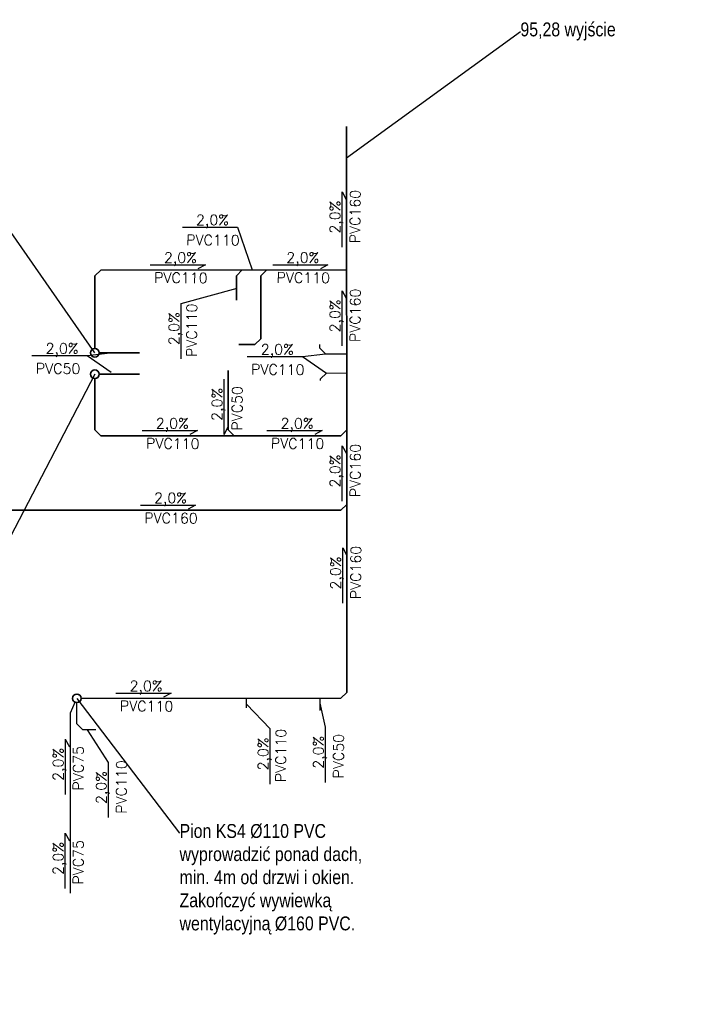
# Model space of a CAD drawing. Extents: x -142693 to 48124, y -57117 to 15617.
# Tile 23 of 24: x 39383 to 48124, y -49133 to -36605. Entities that reach past the tile are written whole.
import ezdxf
from ezdxf import colors
from ezdxf.entities.mleader import LeaderData, LeaderLine
from ezdxf.math import Vec2, Vec3

# ---------------------------------------------------------------- set-up
doc = ezdxf.new("R2010")
doc.units = 0
for name, color, linetype, lineweight in [('IS_kan podtynkowo', 30, 'Continuous', 30), ('IS_KS', 34, 'Continuous', 35), ('IS_KS podtynkowa', 30, 'Continuous', 35), ('IS_opisy', 7, 'Continuous', 30)]:
    doc.layers.add(name, color=color, linetype=linetype, lineweight=lineweight)
doc.styles.add('Opisowy', font='arial.ttf')
doc.styles.add('STYLE1', font='simplex.shx')

# ---------------------------------------------------------------- blocks, each defined once
blk = doc.blocks.new('_None')

msp = doc.modelspace()

# ---------------------------------------------------------------- linework, layer by layer
at = {"layer": 'IS_kan podtynkowo'}
for p, q in [((43200.152, -40739.745), (43200.152, -40780.686)), ((43275.152, -40855.641), (43200.152, -40780.686)), ((43275.152, -40855.641), (43546.388, -40855.479)), ((43212.783, -41175.643), (43287.783, -41100.598)), ((43212.783, -41196.875), (43212.783, -41175.643)), ((43287.783, -41100.598), (43546.534, -41100.443)), ((40031.338, -45425.485), (40089.717, -45290.601)), ((40111.563, -45563.861), (40111.563, -45295.126)), ((42271.93, -45361.264), (42271.93, -45239.915)), ((43208.537, -45395.309), (43208.521, -45239.821)), ((40030.744, -47720.431), (40031.338, -45425.485)), ((40111.563, -45563.861), (40186.563, -45638.861)), ((40352.573, -45638.861), (40186.563, -45638.861))]:
    msp.add_line(p, q, dxfattribs=at)
at = {"layer": 'IS_KS'}
for p, q in [((43547.534, -42772.355), (43544.659, -37964.784)), ((40340.341, -39865.196), (40415.341, -39790.151)), ((40415.341, -39790.151), (43545.75, -39788.279)), ((42141.996, -39864.119), (42216.996, -39789.074)), ((42452.876, -39863.933), (42527.831, -39788.888)), ((40340.341, -40788.713), (40340.341, -39865.196)), ((42141.996, -40175.02), (42141.996, -39864.119)), ((42453.355, -40664.745), (42452.876, -39863.933)), ((42378.4, -40739.745), (42453.355, -40664.745)), ((42174.987, -40739.745), (42378.4, -40739.745)), ((42037.534, -41070.046), (42037.534, -41823.669)), ((40340.341, -41171.86), (40340.341, -41823.669)), ((40415.341, -41898.669), (40340.341, -41823.669)), ((42037.534, -41823.669), (42112.534, -41898.669)), ((43472.012, -41898.669), (43546.967, -41823.669)), ((43472.012, -41898.669), (40415.341, -41898.669)), ((43472.579, -42847.355), (43547.534, -42772.355)), ((43547.534, -45164.787), (43547.534, -42772.355)), ((36005.41, -42847.355), (43092.673, -42847.355)), ((43092.673, -42847.355), (43472.579, -42847.355)), ((43472.534, -45239.795), (43547.534, -45164.787)), ((40166.563, -45240.126), (43472.534, -45239.795))]:
    msp.add_line(p, q, dxfattribs=at)
for centre in [(40340.341, -40843.713), (40340.341, -41116.86), (40111.563, -45240.126)]:
    msp.add_circle(centre, 55, dxfattribs=at)
at = {"layer": 'IS_KS podtynkowa'}
for p, q in [((40395.341, -40843.713), (40910.418, -40843.713)), ((40395.341, -41116.86), (40910.418, -41116.86))]:
    msp.add_line(p, q, dxfattribs=at)
at = {"layer": 'IS_opisy', "lineweight": 25}
for p, q in [((43487.623, -38797.372), (43539.466, -38893.53)), ((43487.997, -39500.438), (43487.786, -38797.372)), ((41454.094, -39244.08), (42157.16, -39244.289)), ((42157.16, -39244.289), (42343.977, -39788.998)), ((41045.689, -39723.487), (41748.756, -39723.697)), ((41748.756, -39723.697), (41652.567, -39775.482)), ((42603.966, -39722.556), (43307.033, -39722.765)), ((43307.033, -39722.765), (43210.844, -39774.551)), ((41438.741, -40216.788), (42150.452, -40018.921)), ((43488.374, -40053.73), (43540.217, -40149.888)), ((43488.748, -40756.797), (43488.537, -40053.73)), ((41439.114, -40919.855), (41438.904, -40216.788)), ((39539.633, -40879.263), (40242.699, -40879.473)), ((40242.699, -40879.473), (40535.343, -40843.713)), ((40242.699, -40879.473), (40547.975, -41088.67)), ((42279.441, -40891.191), (42982.507, -40891.4)), ((42982.507, -40891.4), (43275.152, -40855.641)), ((42982.507, -40891.4), (43287.783, -41100.598)), ((41986.638, -41883.495), (41986.848, -41180.428)), ((40942.603, -41832.585), (41645.67, -41832.795)), ((41645.67, -41832.795), (41549.481, -41884.581)), ((41986.638, -41883.495), (42038.424, -41787.306)), ((42531.443, -41832.585), (43234.509, -41832.795)), ((43234.509, -41832.632), (43138.321, -41884.418)), ((43489.555, -42028.416), (43541.398, -42124.574)), ((43489.928, -42731.482), (43489.718, -42028.416)), ((40919.904, -42781.271), (41622.971, -42781.481)), ((41622.971, -42781.318), (41526.782, -42833.104)), ((43495.741, -43326.015), (43547.584, -43422.173)), ((43496.114, -44029.081), (43495.903, -43326.015)), ((40608.999, -45173.951), (41312.065, -45174.16)), ((41312.065, -45173.997), (41215.877, -45225.783)), ((42572.872, -45627.057), (42271.93, -45314.337)), ((43276.422, -45606.352), (43208.528, -45302.074)), ((40512.548, -46055.328), (40245.709, -45638.861)), ((42573.246, -46330.124), (42573.035, -45627.057)), ((43276.796, -46309.419), (43276.585, -45606.352)), ((39964.445, -45760.548), (40016.288, -45856.706)), ((39964.818, -46463.615), (39964.607, -45760.548)), ((40512.922, -46758.395), (40512.711, -46055.328)), ((39964.134, -46957.569), (40015.978, -47053.727)), ((39964.508, -47660.636), (39964.297, -46957.569))]:
    msp.add_line(p, q, dxfattribs=at)

# ---------------------------------------------------------------- texts
at = {"layer": 'IS_opisy', "lineweight": 25, "ltscale": 2, "style": 'STYLE1'}
for s, rotation, p in [('PVC160', 89.6187296, (43717, -39451.5)), ('2,0%%%', 90.0122774, (43462.903, -39327.08)), ('2,0%%%', 359.9780182, (41627.467, -39219.089)), ('PVC110', 359.5844704, (41502.896, -39473.112)), ('2,0%%%', 359.9780182, (41219.062, -39698.497)), ('2,0%%%', 359.9780182, (42777.339, -39697.565)), ('PVC110', 359.5844704, (41094.491, -39952.52)), ('PVC110', 359.5844704, (42652.768, -39951.588)), ('PVC160', 89.6187296, (43717.751, -40707.858)), ('2,0%%%', 90.0122774, (43463.654, -40583.439)), ('2,0%%%', 90.0122774, (41414.021, -40746.497)), ('PVC110', 89.6187296, (41636.968, -40897.938)), ('2,0%%%', 359.9780182, (39713.006, -40854.273)), ('2,0%%%', 359.9780182, (42452.814, -40866.201)), ('PVC50', 359.5844704, (39588.435, -41108.296)), ('PVC110', 359.5844704, (42328.243, -41120.223)), ('2,0%%%', 89.9780182, (41961.648, -41710.122)), ('PVC50', 89.5844704, (42215.671, -41834.693)), ('2,0%%%', 359.9780182, (41115.976, -41807.595)), ('2,0%%%', 359.9780182, (42704.816, -41807.595)), ('PVC110', 359.5844704, (40991.405, -42061.618)), ('PVC110', 359.5844704, (42580.245, -42061.618)), ('PVC160', 89.6187296, (43718.932, -42682.543)), ('2,0%%%', 90.0122774, (43464.835, -42558.124)), ('2,0%%%', 359.9780182, (41093.277, -42756.281)), ('PVC160', 359.5844704, (40968.706, -43010.304)), ('2,0%%%', 90.0122774, (43471.021, -43855.723)), ('PVC160', 89.6187296, (43725.118, -43980.143)), ('2,0%%%', 359.9780182, (40782.372, -45148.961)), ('PVC110', 359.5844704, (40657.801, -45402.983)), ('PVC110', 89.6187296, (42771.099, -46308.207)), ('2,0%%%', 90.0122774, (43251.702, -46136.061)), ('2,0%%%', 90.0122774, (42548.152, -46156.766)), ('PVC50', 89.6187296, (43505.799, -46260.48)), ('2,0%%%', 90.0122774, (39939.725, -46290.257)), ('PVC75', 89.6187296, (40193.822, -46414.676)), ('PVC110', 89.6187296, (40741.925, -46709.456)), ('2,0%%%', 90.0122774, (40487.828, -46585.037)), ('2,0%%%', 90.0122774, (39939.414, -47487.278)), ('PVC75', 89.6187296, (40193.511, -47611.697))]:
    msp.add_text(s, height=132.3255, rotation=rotation, dxfattribs=at).set_placement(p)

# ---------------------------------------------------------------- leaders
at = {"layer": 'IS_opisy', "lineweight": 25}
ml = msp.add_multileader_mtext('Standard', dxfattribs=at)
ml.set_content('{\\fArial Narrow|b0|i0|c238|p34;95,28 wyjście}', color=256, style='Opisowy')
ml.set_leader_properties()
ml.set_arrow_properties(name='NONE')
ml.build(insert=Vec2(0, 0))
ml.multileader.update_dxf_attribs({"dogleg_length": 0.1, "arrow_head_size": 9.04})
ctx = ml.context
ctx.base_point, ctx.char_height, ctx.arrow_head_size, ctx.landing_gap_size, ctx.plane_origin = Vec3(45756.496, -36754.467), 176.4, 9.04, 0.904, Vec3(47291.005, -41044.501)
notes = []
notes.append((ctx, [(0, (1, 1, 0), (45756.396, -36754.467), (1, 0), 0.1, [(0, [(43544.897, -38361.487)], 0, [])])]))
ctx.mtext.insert, ctx.mtext.width, ctx.mtext.flow_direction = Vec3(45757.4, -36640.337), 2366.20606, 5
ml = msp.add_multileader_mtext('Standard', dxfattribs=at)
ml.set_content('{\\fArial Narrow|b0|i0|c0|p34;P\\fArial Narrow|b0|i0|c238|p34;ion KS6 %%C110 PVC wyprowadzić ponad dach, min. 4m od drzwi i okien. Zakończyć wywiewką wentylacyjną %%C160 PVC.}', color=256, style='Opisowy')
ml.set_leader_properties()
ml.set_arrow_properties(name='NONE')
ml.build(insert=Vec2(0, 0))
ml.multileader.update_dxf_attribs({"dogleg_length": 0.1, "arrow_head_size": 9.04})
ctx = ml.context
ctx.base_point, ctx.char_height, ctx.arrow_head_size, ctx.landing_gap_size, ctx.plane_origin = Vec3(36104.091, -38076.017), 176.4, 9.04, 0.904, Vec3(44086.146, -43018.546)
notes.append((ctx, [(1, (1, 1, 0), (38413.398, -38076.017), (-1, 0), 0.1, [(0, [(40340.341, -40843.713)], 0, [])])]))
ctx.mtext.insert, ctx.mtext.width, ctx.mtext.flow_direction = Vec3(36104.995, -37961.887), 2366.20606, 5
ml = msp.add_multileader_mtext('Standard', dxfattribs=at)
ml.set_content('{\\fArial Narrow|b0|i0|c0|p34;P\\fArial Narrow|b0|i0|c238|p34;ion KS5 %%C110 PVC wyprowadzić ponad dach, min. 4m od drzwi i okien. Zakończyć wywiewką wentylacyjną %%C160 PVC.}', color=256, style='Opisowy')
ml.set_leader_properties()
ml.set_arrow_properties(name='NONE')
ml.build(insert=Vec2(0, 0))
ml.multileader.update_dxf_attribs({"dogleg_length": 0.1, "arrow_head_size": 9.04})
ctx = ml.context
ctx.base_point, ctx.char_height, ctx.arrow_head_size, ctx.landing_gap_size, ctx.plane_origin = Vec3(36898.22, -43296.974), 176.4, 9.04, 0.904, Vec3(44086.146, -43291.693)
notes.append((ctx, [(1, (1, 1, 0), (39207.527, -43296.974), (-1, 0), 0.1, [(0, [(40340.341, -41116.86)], 0, [])])]))
ctx.mtext.insert, ctx.mtext.width, ctx.mtext.flow_direction = Vec3(36899.124, -43182.844), 2366.20606, 5
ml = msp.add_multileader_mtext('Standard', dxfattribs=at)
ml.set_content('{\\fArial Narrow|b0|i0|c0|p34;P\\fArial Narrow|b0|i0|c238|p34;ion KS4 %%C110 PVC wyprowadzić ponad dach, min. 4m od drzwi i okien. Zakończyć wywiewką wentylacyjną %%C160 PVC.}', color=256, style='Opisowy')
ml.set_leader_properties()
ml.set_arrow_properties(name='NONE')
ml.build(insert=Vec2(0, 0))
ml.multileader.update_dxf_attribs({"dogleg_length": 0.1, "arrow_head_size": 9.04})
ctx = ml.context
ctx.base_point, ctx.char_height, ctx.arrow_head_size, ctx.landing_gap_size, ctx.plane_origin = Vec3(41417.735, -46953.729), 176.4, 9.04, 0.904, Vec3(43857.367, -47414.959)
notes.append((ctx, [(0, (1, 1, 0), (41417.635, -46953.729), (1, 0), 0.1, [(0, [(40111.563, -45240.126)], 0, [])])]))
ctx.mtext.insert, ctx.mtext.width, ctx.mtext.flow_direction = Vec3(41418.639, -46839.599), 2366.20606, 5
for ctx, leaders in notes:
    for number, flags, end, landing, length, lines in leaders:
        leader = LeaderData()
        leader.index, (leader.has_last_leader_line, leader.has_dogleg_vector, leader.attachment_direction) = number, flags
        leader.last_leader_point, leader.dogleg_vector, leader.dogleg_length = Vec3(end), Vec3(landing), length
        for number, points, colour, breaks in lines:
            line = LeaderLine()
            line.index, line.vertices, line.color, line.breaks = number, Vec3.list(points), colors.encode_raw_color(colour), breaks
            leader.lines.append(line)
        ctx.leaders.append(leader)

doc.saveas('drawing.dxf')
